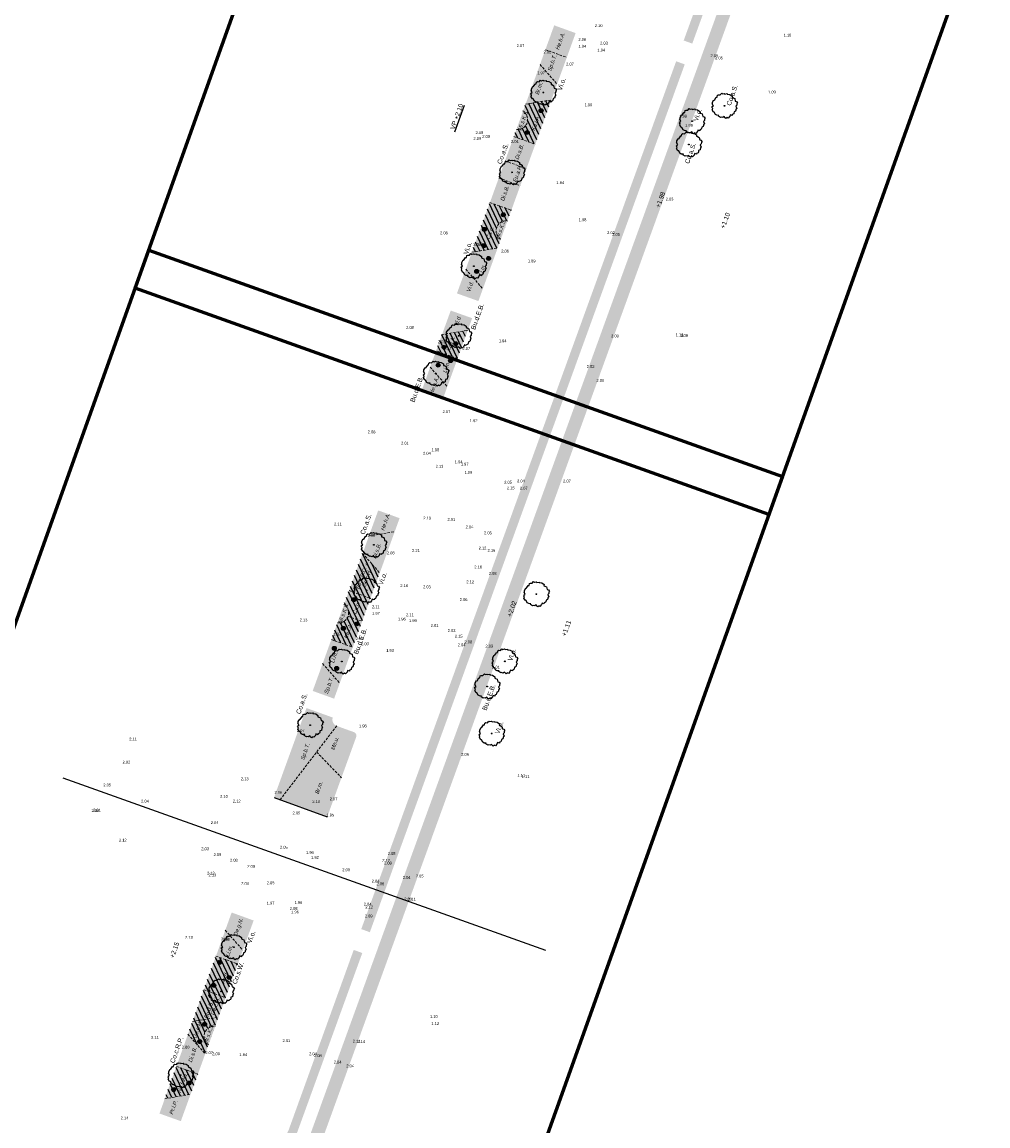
# Model space of a CAD drawing. Header units: metres. Extents: x 132707 to 140183, y 449708 to 457222.
# Tile 7 of 29: x 136446 to 136520, y 453525 to 453610. Entities that reach past the tile are written whole.
import ezdxf

# ---------------------------------------------------------------- set-up
doc = ezdxf.new("R2010")
doc.units = ezdxf.units.M
doc.linetypes.add('DASHED2', pattern=[9.525, 6.35, -3.175])
doc.layers.add('-DR-alg-bladkaders viewports', color=7, linetype='Continuous', lineweight=60)
doc.layers.add('-DR-nw-gr-plantvak-scheiding', color=1, linetype='DASHED2', lineweight=9)
doc.layers.add('-DR-alg-hulplijnen', color=210, linetype='Continuous', plot=False)
for name, color, linetype in [('-DR-bs-txt-hoogtemaat', 253, 'Continuous'), ('-DR-nw-gr-arc-bollen', 10, 'Continuous'), ('-DR-nw-gr-arc-solitaire vaste planten-Aster Nova', 150, 'Continuous'), ('-DR-nw-gr-arc-solitaire vaste planten-Aster Thomsonii', 213, 'Continuous'), ('-DR-nw-gr-arc-solitaire vaste planten-Euphorbia', 21, 'Continuous'), ('-DR-nw-gr-arc-solitaire vaste planten-Pycnantheum', 42, 'Continuous'), ('-DR-nw-gr-solitaire heester', 96, 'Continuous'), ('-DR-nw-gr-text', 2, 'Continuous')]:
    doc.layers.add(name, color=color, linetype=linetype)
doc.layers.add('-DR-nw-gr-arc-beplanting', color=7, linetype='Continuous', true_color=0xabceb2)
doc.layers.add('-DR-nw-gr-arc-gras', color=7, linetype='Continuous', true_color=0x8ebf73)
doc.styles.add('Drong', font='txt', dxfattribs={"height": 1.8})
pattern_1 = [(115.335625, (136636.36562, 453727.95952), (-0.335521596, -0.158855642), [0.09, -0.2812275]), (205.335625, (136636.36562, 453727.95952), (0.158855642, -0.335521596), [0.09, -0.2812275])]
pattern_2 = [(115.33563, (136638.24898, 453727.2865), (-0.2869618, -0.13586457), [])]
pattern_3 = [(115.33563, (136638.24898, 453727.2865), (-0.2869618, -0.13586457), [])]

# ---------------------------------------------------------------- blocks, each defined once
blk = doc.blocks.new('Solitaire heester')
blk.add_lwpolyline([(-1.74, -4.39), (-2.17, -3.93), (-2.48, -4.01), (-2.46, -3.24), (-3.11, -3.27), (-3.94, -2.9), (-3.87, -2.45), (-4.36, -2.18), (-4.24, -1.82), (-3.95, -1.28), (-4.47, -0.92), (-4.5, -0.25), (-4.69, -0.11), (-4.52, 0.79), (-4.17, 0.75), (-4.41, 1.52), (-4.33, 2.13), (-3.64, 2.85), (-3.73, 3.15), (-3.09, 3.94), (-2.46, 3.91), (-2.21, 4.36), (-1.73, 4.2), (-1.54, 3.97), (-0.89, 4.71), (-0.77, 4.61), (-0.25, 4.81), (0.84, 4.58), (0.75, 4.39), (2.04, 4.06), (2.2, 3.75), (2.89, 3.89), (3.19, 3.6), (3.37, 2.95), (4.16, 2.63), (4.07, 2.21), (4.43, 1.72), (4.31, 1.42), (4.76, 0.57), (4.52, 0.55), (4.77, -0.52), (4.52, -1.49), (3.98, -1.68), (4.02, -2.01), (3.93, -2.75), (3.06, -3.31), (3.1, -3.8), (2.65, -4.42), (2.35, -4.23), (1.88, -4.37), (1.33, -4.18), (0.7, -4.79), (0.41, -4.64), (-0.51, -4.75), (-0.85, -4.27), (-1.48, -4.4), (-1.74, -4.39)])
blk.add_circle((0, 0), 0.15)

msp = doc.modelspace()

# ---------------------------------------------------------------- hatches: boundary and pattern name
at = {"layer": '-DR-nw-gr-arc-beplanting'}
h = msp.add_hatch(color=256, dxfattribs=at)
h.dxf.hatch_style = 1
h.paths.add_polyline_path([(136485.867, 453607.804), (136487.514, 453607.213), (136488.191, 453609.081), (136486.546, 453609.678)])
h = msp.add_hatch(color=256, dxfattribs=at)
h.dxf.hatch_style = 1
h.paths.add_polyline_path([(136485.455, 453606.671), (136486.77, 453605.164), (136487.514, 453607.213), (136485.867, 453607.804)])
h = msp.add_hatch(color=256, dxfattribs=at)
h.dxf.hatch_style = 1
h.paths.add_polyline_path([(136484.349, 453603.621), (136486.331, 453603.954), (136486.77, 453605.164), (136485.455, 453606.671)])
h = msp.add_hatch(color=256, dxfattribs=at)
h.dxf.hatch_style = 1
edge = h.paths.add_edge_path()
edge.add_line((136483.64, 453601.668), (136483.447, 453601.134))
edge.add_line((136483.447, 453601.134), (136485.092, 453600.537))
edge.add_line((136485.092, 453600.537), (136486.331, 453603.954))
edge.add_line((136486.331, 453603.954), (136484.349, 453603.621))
edge.add_line((136484.349, 453603.621), (136484.145, 453603.081))
edge.add_arc((136483.734, 453602.431), 0.769, -96.98399, 57.65524, ccw=False)
h = msp.add_hatch(color=256, dxfattribs=at)
h.dxf.hatch_style = 1
h.paths.add_polyline_path([(136483.64, 453601.668, 0.79469), (136484.151, 453603.076)])
h = msp.add_hatch(color=256, dxfattribs=at)
h.dxf.hatch_style = 1
h.paths.add_polyline_path([(136482.767, 453599.261), (136484.414, 453598.669), (136485.092, 453600.537), (136483.447, 453601.134)])
h = msp.add_hatch(color=256, dxfattribs=at)
h.dxf.hatch_style = 1
h.paths.add_polyline_path([(136482.289, 453597.945), (136483.936, 453597.353), (136484.414, 453598.669), (136482.767, 453599.261)])
h = msp.add_hatch(color=256, dxfattribs=at)
h.dxf.hatch_style = 1
h.paths.add_polyline_path([(136481.607, 453596.065), (136483.254, 453595.473), (136483.936, 453597.353), (136482.289, 453597.945)])
h = msp.add_hatch(color=256, dxfattribs=at)
h.dxf.hatch_style = 1
edge = h.paths.add_edge_path()
edge.add_line((136480.219, 453592.239), (136482.202, 453592.573))
edge.add_line((136482.202, 453592.573), (136482.442, 453593.236))
edge.add_arc((136482.853, 453593.885), 0.769, 83.01601, 237.65524, ccw=False)
edge.add_line((136482.947, 453594.648), (136483.254, 453595.473))
edge.add_line((136483.254, 453595.473), (136481.607, 453596.065))
edge.add_line((136481.607, 453596.065), (136480.219, 453592.239))
h = msp.add_hatch(color=256, dxfattribs=at)
h.dxf.hatch_style = 1
edge = h.paths.add_edge_path()
edge.add_line((136482.442, 453593.236), (136482.948, 453594.642))
edge.add_arc((136482.849, 453593.884), 0.765, 82.57082, 237.87732)
h = msp.add_hatch(color=256, dxfattribs=at)
h.dxf.hatch_style = 1
h.paths.add_polyline_path([(136479.747, 453590.938), (136481.062, 453589.432), (136482.202, 453592.573), (136480.219, 453592.239)])
h = msp.add_hatch(color=256, dxfattribs=at)
h.dxf.hatch_style = 1
h.paths.add_polyline_path([(136479.073, 453589.08), (136480.721, 453588.491), (136481.063, 453589.431), (136479.747, 453590.938)])
h = msp.add_hatch(color=256, dxfattribs=at)
h.dxf.hatch_style = 1
h.paths.add_polyline_path([(136477.924, 453585.915), (136479.907, 453586.249), (136480.243, 453587.175), (136478.595, 453587.764)])
h = msp.add_hatch(color=256, dxfattribs=at)
h.dxf.hatch_style = 1
h.paths.add_polyline_path([(136477.473, 453584.671), (136479.118, 453584.074), (136479.907, 453586.249), (136477.924, 453585.915)])
h = msp.add_hatch(color=256, dxfattribs=at)
h.dxf.hatch_style = 1
h.paths.add_polyline_path([(136477.013, 453583.422), (136478.335, 453581.917), (136479.118, 453584.074), (136477.473, 453584.671)])
h = msp.add_hatch(color=256, dxfattribs=at)
h.dxf.hatch_style = 1
h.paths.add_polyline_path([(136476.347, 453581.569), (136477.992, 453580.972), (136478.333, 453581.911), (136477.018, 453583.417)])
h = msp.add_hatch(color=256, dxfattribs=at)
h.dxf.hatch_style = 1
h.paths.add_polyline_path([(136472.31, 453570.442), (136474.292, 453570.775), (136474.667, 453571.809), (136473.023, 453572.407)])
h = msp.add_hatch(color=256, dxfattribs=at)
h.dxf.hatch_style = 1
h.paths.add_polyline_path([(136472.31, 453570.442), (136471.824, 453569.103), (136473.139, 453567.597), (136474.292, 453570.775)])
h = msp.add_hatch(color=256, dxfattribs=at)
h.dxf.hatch_style = 1
h.paths.add_polyline_path([(136471.824, 453569.103), (136470.787, 453566.244), (136472.433, 453565.651), (136473.139, 453567.597)])
h = msp.add_hatch(color=256, dxfattribs=at)
h.dxf.hatch_style = 1
h.paths.add_polyline_path([(136470.787, 453566.244), (136470.398, 453565.174, -0.347595), (136470.704, 453564.27), (136471.79, 453563.879), (136472.433, 453565.651)])
h = msp.add_hatch(color=256, dxfattribs=at)
h.dxf.hatch_style = 1
h.paths.add_polyline_path([(136469.887, 453563.766, 0.79469), (136470.398, 453565.174)])
h = msp.add_hatch(color=256, dxfattribs=at)
h.dxf.hatch_style = 1
h.paths.add_polyline_path([(136469.887, 453563.766), (136469.422, 453562.484), (136471.068, 453561.89), (136471.79, 453563.879), (136470.704, 453564.27, -0.350325)])
h = msp.add_hatch(color=256, dxfattribs=at)
h.dxf.hatch_style = 1
h.paths.add_polyline_path([(136468.753, 453560.638), (136470.068, 453559.132), (136471.068, 453561.89), (136469.422, 453562.484)])
h = msp.add_hatch(color=256, dxfattribs=at)
h.dxf.hatch_style = 1
h.paths.add_polyline_path([(136469.636, 453557.942), (136470.068, 453559.132), (136468.753, 453560.638), (136467.99, 453558.536)])
h = msp.add_hatch(color=256, dxfattribs=at)
h.dxf.hatch_style = 1
h.paths.add_polyline_path([(136465.019, 453550.35), (136465.492, 453550.178), (136469.834, 453555.85, -0.414214), (136469.535, 453556.491), (136467.512, 453557.22)])
h = msp.add_hatch(color=256, dxfattribs=at)
h.dxf.hatch_style = 1
h.paths.add_polyline_path([(136468.295, 453553.84), (136470.199, 453551.871), (136471.33, 453554.988, 0.414214), (136471.15, 453555.373), (136469.834, 453555.85)])
h = msp.add_hatch(color=256, dxfattribs=at)
h.dxf.hatch_style = 1
h.paths.add_polyline_path([(136470.199, 453551.871), (136468.295, 453553.84), (136465.492, 453550.178), (136469.108, 453548.866)])
h = msp.add_hatch(color=256, dxfattribs=at)
h.dxf.hatch_style = 1
h.paths.add_polyline_path([(136462.621, 453538.611), (136463.451, 453540.898), (136461.762, 453541.511), (136461.274, 453540.153)])
h = msp.add_hatch(color=256, dxfattribs=at)
h.dxf.hatch_style = 1
h.paths.add_polyline_path([(136460.559, 453538.16), (136462.239, 453537.558), (136462.621, 453538.611), (136461.274, 453540.153)])
h = msp.add_hatch(color=256, dxfattribs=at)
h.dxf.hatch_style = 1
h.paths.add_polyline_path([(136459.629, 453535.572), (136461.299, 453534.966), (136462.239, 453537.558), (136460.559, 453538.16)])
h = msp.add_hatch(color=256, dxfattribs=at)
h.dxf.hatch_style = 1
h.paths.add_polyline_path([(136458.754, 453533.133), (136460.756, 453533.47), (136461.299, 453534.966), (136459.629, 453535.572)])
h = msp.add_hatch(color=256, dxfattribs=at)
h.dxf.hatch_style = 1
edge = h.paths.add_edge_path()
edge.add_line((136460.756, 453533.47), (136458.752, 453533.133))
edge.add_line((136458.752, 453533.133), (136458.405, 453532.16))
edge.add_line((136458.405, 453532.16), (136459.73, 453530.642))
edge.add_line((136459.73, 453530.642), (136459.987, 453531.349))
edge.add_arc((136460.406, 453531.993), 0.769, 83.20221, 236.91125, ccw=False)
edge.add_line((136460.497, 453532.757), (136460.756, 453533.47))
h = msp.add_hatch(color=256, dxfattribs=at)
h.dxf.hatch_style = 1
h.paths.add_polyline_path([(136460.497, 453532.757, 0.793365), (136459.987, 453531.349)])
h = msp.add_hatch(color=256, dxfattribs=at)
h.dxf.hatch_style = 1
h.paths.add_polyline_path([(136456.217, 453526.066), (136457.857, 453525.479), (136458.602, 453527.534), (136456.624, 453527.202)])
h.paths.add_polyline_path([(136457.517, 453529.689), (136459.17, 453529.098), (136459.73, 453530.642), (136458.405, 453532.16)])
h = msp.add_hatch(color=256, dxfattribs=at)
h.dxf.hatch_style = 1
h.paths.add_polyline_path([(136457.517, 453529.689), (136456.624, 453527.202), (136458.602, 453527.534), (136459.17, 453529.098)])
at = {"layer": '-DR-nw-gr-arc-bollen'}
h = msp.add_hatch(dxfattribs=at)
h.set_pattern_fill('ANSI31', color=256, scale=0.1)
h.set_pattern_definition(pattern_3)
edge = h.paths.add_edge_path()
edge.add_line((136483.64, 453601.668), (136483.447, 453601.134))
edge.add_line((136483.447, 453601.134), (136485.092, 453600.537))
edge.add_line((136485.092, 453600.537), (136486.331, 453603.954))
edge.add_line((136486.331, 453603.954), (136484.349, 453603.621))
edge.add_line((136484.349, 453603.621), (136484.145, 453603.081))
edge.add_arc((136483.734, 453602.431), 0.769, -96.98399, 57.65524, ccw=False)
h = msp.add_hatch(dxfattribs=at)
h.set_pattern_fill('ANSI31', color=256, scale=0.1)
h.set_pattern_definition(pattern_3)
edge = h.paths.add_edge_path()
edge.add_line((136480.219, 453592.239), (136482.202, 453592.573))
edge.add_line((136482.202, 453592.573), (136482.442, 453593.236))
edge.add_arc((136482.853, 453593.885), 0.769, 83.01601, 237.65524, ccw=False)
edge.add_line((136482.947, 453594.648), (136483.254, 453595.473))
edge.add_line((136483.254, 453595.473), (136481.607, 453596.065))
edge.add_line((136481.607, 453596.065), (136480.219, 453592.239))
h = msp.add_hatch(dxfattribs=at)
h.set_pattern_fill('ANSI31', color=256, scale=0.1)
h.set_pattern_definition(pattern_3)
h.paths.add_polyline_path([(136477.473, 453584.671), (136479.118, 453584.074), (136479.907, 453586.249), (136477.924, 453585.915)])
h = msp.add_hatch(dxfattribs=at)
h.set_pattern_fill('ANSI31', color=256, scale=0.1)
h.set_pattern_definition(pattern_2)
h.paths.add_polyline_path([(136471.824, 453569.103), (136470.787, 453566.244), (136472.433, 453565.651), (136473.139, 453567.597)])
h = msp.add_hatch(dxfattribs=at)
h.set_pattern_fill('ANSI31', color=256, scale=0.1)
h.set_pattern_definition(pattern_2)
h.paths.add_polyline_path([(136470.787, 453566.244), (136470.398, 453565.174, -0.347595), (136470.704, 453564.27), (136471.79, 453563.879), (136472.433, 453565.651)])
h = msp.add_hatch(dxfattribs=at)
h.set_pattern_fill('ANSI31', color=256, scale=0.1)
h.set_pattern_definition(pattern_2)
h.paths.add_polyline_path([(136469.887, 453563.766), (136469.422, 453562.484), (136471.068, 453561.89), (136471.79, 453563.879), (136470.704, 453564.27, -0.350325)])
h = msp.add_hatch(dxfattribs=at)
h.set_pattern_fill('ANSI31', color=256, scale=0.1)
h.set_pattern_definition(pattern_2)
h.paths.add_polyline_path([(136459.629, 453535.572), (136461.299, 453534.966), (136462.239, 453537.558), (136460.559, 453538.16)])
h = msp.add_hatch(dxfattribs=at)
h.set_pattern_fill('ANSI31', color=256, scale=0.1)
h.set_pattern_definition(pattern_2)
h.paths.add_polyline_path([(136458.754, 453533.133), (136460.756, 453533.47), (136461.299, 453534.966), (136459.629, 453535.572)])
h = msp.add_hatch(dxfattribs=at)
h.set_pattern_fill('ANSI31', color=256, scale=0.1)
h.set_pattern_definition(pattern_2)
edge = h.paths.add_edge_path()
edge.add_line((136460.756, 453533.47), (136458.752, 453533.133))
edge.add_line((136458.752, 453533.133), (136458.405, 453532.16))
edge.add_line((136458.405, 453532.16), (136459.73, 453530.642))
edge.add_line((136459.73, 453530.642), (136459.987, 453531.349))
edge.add_arc((136460.406, 453531.993), 0.769, 83.20221, 236.91125, ccw=False)
edge.add_line((136460.497, 453532.757), (136460.756, 453533.47))
h = msp.add_hatch(dxfattribs=at)
h.set_pattern_fill('ANSI31', color=256, scale=0.1)
h.set_pattern_definition(pattern_2)
h.paths.add_polyline_path([(136457.517, 453529.689), (136456.624, 453527.202), (136458.602, 453527.534), (136459.17, 453529.098)])
at = {"layer": '-DR-nw-gr-arc-gras', "transparency": 33554687}
h = msp.add_hatch(dxfattribs=at)
h.set_pattern_fill('AGR-BOLLEN', color=256, scale=0.15, pattern_type=2)
h.set_pattern_definition(pattern_1)
edge = h.paths.add_edge_path()
edge.add_arc((11815580.016, -3784284.907), 12424198.771, 160.0566581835, 160.0569484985, ccw=False)
edge.add_line((136455.782, 453494.254), (136455.124, 453494.493))
edge.add_line((136455.124, 453494.493), (136433.813, 453435.768))
edge.add_line((136433.813, 453435.768), (136432.179, 453431.255))
edge.add_line((136432.179, 453431.255), (136431.678, 453429.87))
edge.add_line((136431.678, 453429.87), (136432.336, 453429.631))
edge.add_line((136432.336, 453429.631), (136434.309, 453435.077))
h = msp.add_hatch(dxfattribs=at)
h.set_pattern_fill('AGR-BOLLEN', color=256, scale=0.15, pattern_type=2)
h.set_pattern_definition(pattern_1)
h.paths.add_polyline_path([(136511.533, 453642.04), (136510.511, 453641.602), (136510.274, 453641.501), (136485.763, 453573.95), (136486.703, 453573.609)])
h = msp.add_hatch(dxfattribs=at)
h.set_pattern_fill('AGR-BOLLEN', color=256, scale=0.15, pattern_type=2)
h.set_pattern_definition(pattern_1)
h.paths.add_polyline_path([(136509.014, 453640.961), (136508.133, 453640.584), (136508.03, 453640.302), (136507.689, 453639.362), (136496.888, 453609.595), (136496.547, 453608.655), (136496.496, 453608.514), (136497.154, 453608.275)])
h = msp.add_hatch(dxfattribs=at)
h.set_pattern_fill('AGR-BOLLEN', color=256, scale=0.15, pattern_type=2)
h.set_pattern_definition(pattern_1)
h.paths.add_polyline_path([(136496.574, 453606.677), (136495.916, 453606.916), (136495.865, 453606.775), (136495.524, 453605.835), (136472.114, 453541.318), (136472.114, 453541.318), (136471.773, 453540.378), (136471.722, 453540.237), (136472.38, 453539.998)])
h = msp.add_hatch(dxfattribs=at)
h.set_pattern_fill('AGR-BOLLEN', color=256, scale=0.15, pattern_type=2)
h.set_pattern_definition(pattern_1)
edge = h.paths.add_edge_path()
edge.add_line((136486.703, 453573.609), (136485.763, 453573.95))
edge.add_line((136485.763, 453573.95), (136435.759, 453436.14))
edge.add_arc((149594.405, 448661.534), 13998.101, 160.0567308, 160.2977034)
edge.add_line((136415.794, 453380.756), (136415.289, 453379.344))
edge.add_line((136415.289, 453379.344), (136417.827, 453378.529))
edge.add_line((136417.827, 453378.529), (136420.502, 453386.122))
edge.add_line((136420.502, 453386.122), (136418.987, 453386.702))
edge.add_arc((149703.628, 448622.033), 14113.247, 160.0572266, 160.2691215, ccw=False)
edge.add_line((136436.699, 453435.799), (136486.703, 453573.609))
h = msp.add_hatch(dxfattribs=at)
h.set_pattern_fill('AGR-BOLLEN', color=256, scale=0.15, pattern_type=2)
h.set_pattern_definition(pattern_1)
h.paths.add_polyline_path([(136456.362, 453495.852), (136455.704, 453496.091), (136464.457, 453520.214), (136466.094, 453524.726), (136466.113, 453524.72), (136471.142, 453538.639), (136471.8, 453538.4)])
at = {"layer": '-DR-nw-gr-arc-solitaire vaste planten-Aster Nova'}
h = msp.add_hatch(color=256, dxfattribs=at)
h.dxf.hatch_style = 1
edge = h.paths.add_edge_path()
edge.add_arc((136485.535, 453603.123), 0.15, 0, 360)
h = msp.add_hatch(color=256, dxfattribs=at)
h.dxf.hatch_style = 1
edge = h.paths.add_edge_path()
edge.add_arc((136482.639, 453595.122), 0.15, 0, 360)
h = msp.add_hatch(color=256, dxfattribs=at)
h.dxf.hatch_style = 1
edge = h.paths.add_edge_path()
edge.add_arc((136481.147, 453592.75), 0.15, 0, 360)
h = msp.add_hatch(color=256, dxfattribs=at)
h.dxf.hatch_style = 1
edge = h.paths.add_edge_path()
edge.add_arc((136481.504, 453591.768), 0.15, 0, 360)
h = msp.add_hatch(color=256, dxfattribs=at)
h.dxf.hatch_style = 1
edge = h.paths.add_edge_path()
edge.add_arc((136478.087, 453584.945), 0.15, 0, 360)
h = msp.add_hatch(color=256, dxfattribs=at)
h.dxf.hatch_style = 1
edge = h.paths.add_edge_path()
edge.add_arc((136478.586, 453583.916), 0.15, 0, 360)
h = msp.add_hatch(color=256, dxfattribs=at)
h.dxf.hatch_style = 1
edge = h.paths.add_edge_path()
edge.add_arc((136471.142, 453565.55), 0.15, 0, 360)
h = msp.add_hatch(color=256, dxfattribs=at)
h.dxf.hatch_style = 1
edge = h.paths.add_edge_path()
edge.add_arc((136470.345, 453563.343), 0.15, 0, 360)
at = {"layer": '-DR-nw-gr-arc-solitaire vaste planten-Aster Thomsonii'}
h = msp.add_hatch(color=256, dxfattribs=at)
h.dxf.hatch_style = 1
edge = h.paths.add_edge_path()
edge.add_arc((136459.685, 453532.926), 0.15, 0, 360)
h = msp.add_hatch(color=256, dxfattribs=at)
h.dxf.hatch_style = 1
edge = h.paths.add_edge_path()
edge.add_arc((136457.307, 453527.908), 0.15, 0, 360)
at = {"layer": '-DR-nw-gr-arc-solitaire vaste planten-Euphorbia'}
h = msp.add_hatch(color=256, dxfattribs=at)
h.dxf.hatch_style = 1
edge = h.paths.add_edge_path()
edge.add_arc((136484.472, 453601.446), 0.15, 0, 360)
h = msp.add_hatch(color=256, dxfattribs=at)
h.dxf.hatch_style = 1
edge = h.paths.add_edge_path()
edge.add_arc((136481.177, 453594.001), 0.15, 0, 360)
h = msp.add_hatch(color=256, dxfattribs=at)
h.dxf.hatch_style = 1
edge = h.paths.add_edge_path()
edge.add_arc((136480.585, 453590.771), 0.15, 0, 360)
h = msp.add_hatch(color=256, dxfattribs=at)
h.dxf.hatch_style = 1
edge = h.paths.add_edge_path()
edge.add_arc((136478.987, 453585.212), 0.15, 0, 360)
h = msp.add_hatch(color=256, dxfattribs=at)
h.dxf.hatch_style = 1
edge = h.paths.add_edge_path()
edge.add_arc((136477.631, 453583.572), 0.15, 0, 360)
h = msp.add_hatch(color=256, dxfattribs=at)
h.dxf.hatch_style = 1
edge = h.paths.add_edge_path()
edge.add_arc((136471.388, 453563.693), 0.15, 0, 360)
h = msp.add_hatch(color=256, dxfattribs=at)
h.dxf.hatch_style = 1
edge = h.paths.add_edge_path()
edge.add_arc((136469.651, 453561.813), 0.15, 0, 360)
h = msp.add_hatch(color=256, dxfattribs=at)
h.dxf.hatch_style = 1
edge = h.paths.add_edge_path()
edge.add_arc((136469.832, 453560.268), 0.15, 0, 360)
h = msp.add_hatch(color=256, dxfattribs=at)
h.dxf.hatch_style = 1
edge = h.paths.add_edge_path()
edge.add_arc((136460.84, 453537.688), 0.15, 0, 360)
h = msp.add_hatch(color=256, dxfattribs=at)
h.dxf.hatch_style = 1
edge = h.paths.add_edge_path()
edge.add_arc((136461.575, 453536.516), 0.15, 0, 360)
h = msp.add_hatch(color=256, dxfattribs=at)
h.dxf.hatch_style = 1
edge = h.paths.add_edge_path()
edge.add_arc((136459.311, 453531.596), 0.15, 0, 360)
at = {"layer": '-DR-nw-gr-arc-solitaire vaste planten-Pycnantheum'}
h = msp.add_hatch(color=256, dxfattribs=at)
h.dxf.hatch_style = 1
edge = h.paths.add_edge_path()
edge.add_arc((136460.394, 453535.91), 0.15, 0, 360)
h = msp.add_hatch(color=256, dxfattribs=at)
h.dxf.hatch_style = 1
edge = h.paths.add_edge_path()
edge.add_arc((136458.489, 453528.407), 0.15, 0, 360)

# ---------------------------------------------------------------- linework, layer by layer
at = {"layer": '-DR-alg-bladkaders viewports'}
for points in [[(136568.476, 453755.227), (136503.031, 453572.087), (136454.356, 453589.481), (136519.802, 453772.621)], [(136504.074, 453575.005), (136438.629, 453391.865), (136389.954, 453409.259), (136455.399, 453592.399)]]:
    msp.add_lwpolyline(points, close=True, dxfattribs=at)
at = {"layer": '-DR-alg-hulplijnen', "flags": 128}
msp.add_lwpolyline([(136448.798, 453551.868), (136485.885, 453538.614)], dxfattribs=at)
at = {"layer": '-DR-nw-gr-arc-solitaire vaste planten-Aster Nova'}
for centre in [(136485.535, 453603.123), (136482.639, 453595.122), (136481.147, 453592.75), (136481.504, 453591.768), (136478.087, 453584.945), (136478.586, 453583.916), (136471.142, 453565.55), (136470.345, 453563.343)]:
    msp.add_circle(centre, 0.15, dxfattribs=at)
at = {"layer": '-DR-nw-gr-arc-solitaire vaste planten-Aster Thomsonii'}
for centre in [(136459.685, 453532.926), (136457.307, 453527.908)]:
    msp.add_circle(centre, 0.15, dxfattribs=at)
at = {"layer": '-DR-nw-gr-arc-solitaire vaste planten-Euphorbia'}
for centre in [(136484.472, 453601.446), (136481.177, 453594.001), (136480.585, 453590.771), (136478.987, 453585.212), (136477.631, 453583.572), (136471.388, 453563.693), (136469.651, 453561.813), (136469.832, 453560.268), (136460.84, 453537.688), (136461.575, 453536.516), (136459.311, 453531.596)]:
    msp.add_circle(centre, 0.15, dxfattribs=at)
at = {"layer": '-DR-nw-gr-arc-solitaire vaste planten-Pycnantheum'}
for centre in [(136460.394, 453535.91), (136458.489, 453528.407)]:
    msp.add_circle(centre, 0.15, dxfattribs=at)
at = {"layer": '-DR-nw-gr-plantvak-scheiding', "ltscale": 0.03, "flags": 128}
for points in [[(136485.867, 453607.804), (136487.514, 453607.213)], [(136485.455, 453606.671), (136486.77, 453605.164)], [(136484.349, 453603.621), (136486.331, 453603.954)], [(136483.447, 453601.134), (136485.092, 453600.537)], [(136482.767, 453599.261), (136484.414, 453598.669)], [(136482.289, 453597.945), (136483.936, 453597.353)], [(136481.607, 453596.065), (136483.254, 453595.473)], [(136480.219, 453592.239), (136482.202, 453592.573)], [(136479.747, 453590.938), (136481.063, 453589.431)], [(136477.903, 453585.912), (136479.907, 453586.249)], [(136479.118, 453584.074), (136477.473, 453584.671)], [(136477.013, 453583.422), (136478.334, 453581.909)], [(136472.308, 453570.442), (136474.292, 453570.775)], [(136471.824, 453569.103), (136473.145, 453567.59)], [(136470.787, 453566.244), (136472.433, 453565.651)], [(136470.704, 453564.27), (136471.79, 453563.879)], [(136469.425, 453562.483), (136471.072, 453561.889)], [(136468.747, 453560.645), (136470.068, 453559.132)], [(136469.834, 453555.85), (136465.493, 453550.18)], [(136468.295, 453553.84), (136470.199, 453551.871)], [(136461.274, 453540.153), (136462.621, 453538.611)], [(136460.559, 453538.16), (136462.239, 453537.558)], [(136459.629, 453535.572), (136461.299, 453534.966)], [(136458.752, 453533.133), (136460.756, 453533.47)], [(136458.405, 453532.16), (136459.73, 453530.642)], [(136457.517, 453529.689), (136459.17, 453529.098)], [(136456.618, 453527.201), (136458.602, 453527.534)]]:
    msp.add_lwpolyline(points, dxfattribs=at)
for points in [[(136483.64, 453601.668, 0.8), (136484.145, 453603.081)], [(136482.442, 453593.236, -0.8), (136482.947, 453594.648)], [(136469.886, 453563.766, 0.8), (136470.391, 453565.179)], [(136459.987, 453531.349, -0.793365), (136460.497, 453532.757, -0.793365)]]:
    msp.add_lwpolyline(points, format="xyb", dxfattribs=at)
at = {"flags": 128}
msp.add_lwpolyline([(136465.019, 453550.35), (136469.108, 453548.866)], dxfattribs=at)

# ---------------------------------------------------------------- block references
at = {"layer": '-DR-nw-gr-solitaire heester', "xscale": 0.2, "yscale": 0.2, "zscale": 0.2, "rotation": 70.17551579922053}
for p in [(136485.714, 453604.51), (136499.628, 453603.494), (136497.139, 453602.316), (136496.895, 453600.518), (136483.304, 453598.381), (136480.362, 453591.179), (136479.203, 453585.814), (136477.451, 453582.917), (136472.684, 453569.754), (136472.115, 453566.27), (136485.175, 453565.972), (136470.226, 453560.796), (136482.744, 453560.814), (136481.391, 453558.879), (136467.799, 453555.91), (136481.744, 453555.262), (136461.926, 453538.854), (136460.962, 453535.456), (136457.845, 453529.008)]:
    msp.add_blockref('Solitaire heester', p, dxfattribs=at)

# ---------------------------------------------------------------- texts
at = {"layer": '-DR-bs-txt-hoogtemaat', "style": 'Drong'}
for s, rotation, p in [('%%U VP +2.10', 70.33563, (136478.836, 453601.512)), ('+1.98', 70, (136494.656, 453595.624)), ('+1.10', 70, (136499.636, 453594.029)), ('+2.02', 70.33563, (136483.251, 453564.196)), ('+1.11', 70.33563, (136487.439, 453562.7)), ('+2.15', 70.33563, (136457.325, 453537.975, -1.996))]:
    msp.add_text(s, height=0.36, rotation=rotation, dxfattribs=at).set_placement(p)
at = {"layer": '-DR-bs-txt-hoogtemaat', "color": 253, "char_height": 0.22, "attachment_point": 7, "style": 'Drong'}
for s, insert in [('2.10', (136489.667, 453609.542, 2.099)), ('2.06', (136488.403, 453608.482, 2.059)), ('1.10', (136504.17, 453608.806, 1.098)), ('2.07', (136483.659, 453608.009, 2.066)), ('2.02', (136485.722, 453607.517, 2.023)), ('1.94', (136488.413, 453607.956, 1.936)), ('1.94', (136489.868, 453607.664, 1.937)), ('2.03', (136490.073, 453608.198, 2.028)), ('2.05', (136498.548, 453607.23, 2.049)), ('2.05', (136498.908, 453607.057, 2.052)), ('1.97', (136485.239, 453605.909, 1.973)), ('2.07', (136487.458, 453606.586, 2.071)), ('1.09', (136502.977, 453604.438, 1.094)), ('1.90', (136488.876, 453603.462, 1.902)), ('1.99', (136496.159, 453602.588, 1.986)), ('1.99', (136496.606, 453601.881, 1.986)), ('2.09', (136480.342, 453600.872, 2.089)), ('2.09', (136480.505, 453601.322, 2.094)), ('2.08', (136481.019, 453601.031, 2.077)), ('2.04', (136483.221, 453600.643, 2.042)), ('1.94', (136486.715, 453597.477, 1.937)), ('2.03', (136495.115, 453596.216, 2.025)), ('1.98', (136488.429, 453594.625, 1.98)), ('2.08', (136477.778, 453593.616, 2.081)), ('2.02', (136490.61, 453593.633, 2.021)), ('2.05', (136491.006, 453593.504, 2.046)), ('2.02', (136480.335, 453592.735, 2.02)), ('1.92', (136480.457, 453592.744, 1.922)), ('2.06', (136482.477, 453592.217, 2.057)), ('1.89', (136484.52, 453591.462, 1.894)), ('2.08', (136475.163, 453586.35, 2.082)), ('2.00', (136490.921, 453585.698, 1.995)), ('1.11', (136495.878, 453585.784, 1.105)), ('1.08', (136496.231, 453585.738, 1.083)), ('2.02', (136477.608, 453585.248, 2.022)), ('2.07', (136479.499, 453584.738, 2.074)), ('1.94', (136482.293, 453585.328, 1.942)), ('2.02', (136489.048, 453583.347, 2.015)), ('2.00', (136489.788, 453582.273, 2.004)), ('2.07', (136477.973, 453579.883, 2.068)), ('1.92', (136480.059, 453579.185, 1.922)), ('2.08', (136472.219, 453578.327, 2.08)), ('2.01', (136474.773, 453577.459, 2.01)), ('2.04', (136476.464, 453576.684, 2.037)), ('1.96', (136477.118, 453576.946, 1.96)), ('2.13', (136477.436, 453575.685, 2.133)), ('1.94', (136478.904, 453576.027, 1.938)), ('1.97', (136479.373, 453575.844, 1.974)), ('1.99', (136479.656, 453575.212, 1.986)), ('2.05', (136482.706, 453574.458, 2.045)), ('2.04', (136483.693, 453574.551, 2.039)), ('2.07', (136487.227, 453574.547, 2.066)), ('2.15', (136482.909, 453574.019, 2.145)), ('2.07', (136483.91, 453573.998, 2.066)), ('2.11', (136469.63, 453571.244, 2.111)), ('2.19', (136476.49, 453571.706, 2.19)), ('2.01', (136478.348, 453571.6, 2.013)), ('2.05', (136472.209, 453570.377, 2.05)), ('2.04', (136479.74, 453571.027, 2.039)), ('2.05', (136481.157, 453570.566, 2.053)), ('2.12', (136480.743, 453569.401, 2.123)), ('2.08', (136473.688, 453569.031, 2.076)), ('2.21', (136475.627, 453569.212, 2.206)), ('2.16', (136481.425, 453569.227, 2.162)), ('2.16', (136480.409, 453567.945, 2.155)), ('2.12', (136479.796, 453566.805, 2.124)), ('2.08', (136481.522, 453567.453, 2.076)), ('2.18', (136474.72, 453566.512, 2.182)), ('2.03', (136476.465, 453566.42, 2.031)), ('2.06', (136479.288, 453565.443, 2.057)), ('2.11', (136472.541, 453564.892, 2.106)), ('1.97', (136472.557, 453564.383, 1.967)), ('2.11', (136475.161, 453564.277, 2.111)), ('2.13', (136466.992, 453563.877, 2.125)), ('1.96', (136474.543, 453563.953, 1.956)), ('1.99', (136475.393, 453563.823, 1.992)), ('2.01', (136477.055, 453563.453, 2.012)), ('1.97', (136469.581, 453562.782, 1.968)), ('2.03', (136478.366, 453563.061, 2.029)), ('2.15', (136478.914, 453562.625, 2.154)), ('2.07', (136471.296, 453562.441, 2.072)), ('2.00', (136471.711, 453562.046, 1.996)), ('2.04', (136479.132, 453561.964, 2.035)), ('2.08', (136479.651, 453562.189, 2.078)), ('2.03', (136481.258, 453561.867, 2.028)), ('1.93', (136473.634, 453561.528, 1.933)), ('2.01', (136481.78, 453560.247, 2.005)), ('2.07', (136466.773, 453555.375, 2.073)), ('1.98', (136471.546, 453555.734, 1.976)), ('2.11', (136453.893, 453554.733, 2.11)), ('2.06', (136479.402, 453553.552, 2.064)), ('2.02', (136453.381, 453552.948, 2.015)), ('2.13', (136462.473, 453551.675, 2.128)), ('1.11', (136483.722, 453551.938, 1.11)), ('1.11', (136484.053, 453551.845, 1.107)), ('2.05', (136451.904, 453551.192, 2.05)), ('2.04', (136454.808, 453549.953, 2.042)), ('2.10', (136460.878, 453550.325, 2.097)), ('2.12', (136461.859, 453549.961, 2.115)), ('2.06', (136465.05, 453550.63, 2.06)), ('2.10', (136467.956, 453549.917, 2.095)), ('2.07', (136469.298, 453550.119, 2.074)), ('2.06', (136450.993, 453549.223, 2.057)), ('2.01', (136451.127, 453549.265, 2.012)), ('2.05', (136466.438, 453549.042, 2.049)), ('2.04', (136460.156, 453548.3, 2.037)), ('1.95', (136469.04, 453548.894, 1.951)), ('2.12', (136453.097, 453546.958, 2.118)), ('2.03', (136459.428, 453546.297, 2.025)), ('2.09', (136460.376, 453545.848, 2.088)), ('2.05', (136465.473, 453546.411, 2.048)), ('1.96', (136467.476, 453546.011, 1.964)), ('1.92', (136467.865, 453545.631, 1.92)), ('2.08', (136473.755, 453545.935, 2.077)), ('2.08', (136461.636, 453545.414, 2.083)), ('2.00', (136462.966, 453544.942, 2)), ('2.12', (136473.334, 453545.406, 2.12)), ('2.08', (136473.469, 453545.191, 2.078)), ('2.12', (136459.866, 453544.421, 2.12)), ('2.13', (136459.987, 453544.278, 2.129)), ('2.00', (136470.265, 453544.681, 1.998)), ('2.04', (136474.917, 453544.09, 2.039)), ('2.05', (136475.912, 453544.199, 2.047)), ('2.04', (136462.499, 453543.636, 2.038)), ('2.05', (136464.46, 453543.682, 2.051)), ('2.04', (136472.521, 453543.809, 2.04)), ('2.08', (136472.896, 453543.608, 2.078)), ('2.09', (136475.025, 453542.434, 2.092)), ('2.11', (136475.316, 453542.419, 2.106)), ('1.97', (136464.455, 453542.116, 1.968)), ('2.08', (136466.228, 453541.707, 2.079)), ('1.96', (136466.334, 453541.436, 1.962)), ('1.96', (136466.603, 453542.165, 1.963)), ('2.04', (136471.913, 453542.036, 2.044)), ('2.12', (136472.032, 453541.816, 2.119)), ('2.09', (136471.996, 453541.13, 2.086)), ('2.13', (136458.184, 453539.487, 2.13)), ('2.03', (136460.941, 453539.358, 2.026)), ('1.98', (136461.025, 453539.332, 1.978)), ('1.10', (136477.003, 453533.412, 1.1)), ('1.12', (136477.11, 453532.872, 1.118)), ('2.11', (136455.567, 453531.807, 2.114)), ('2.01', (136465.672, 453531.549, 2.011)), ('2.11', (136471.072, 453531.513, 2.111)), ('2.14', (136471.431, 453531.497, 2.137)), ('2.00', (136457.925, 453531.051, 1.998)), ('2.07', (136459.738, 453530.626, 2.072)), ('2.00', (136460.27, 453530.545, 2.001)), ('1.94', (136462.359, 453530.477, 1.942)), ('2.04', (136467.716, 453530.543, 2.043)), ('2.08', (136468.088, 453530.397, 2.076)), ('2.04', (136469.608, 453529.904, 2.035)), ('2.04', (136470.571, 453529.615, 2.036)), ('2.14', (136453.234, 453525.61, 2.143))]:
    msp.add_mtext(s, dxfattribs=dict(at, insert=insert))
at = {"layer": '-DR-nw-gr-text', "attachment_point": 1, "rotation": 70.33563, "style": 'Drong'}
for s, width, insert, char_height in [('{\\fEurostile|b0|i1|c0|p34;He.h.A.}', 0.96766, (136486.633, 453607.876), 0.3), ('\\pt0.3;{\\fEurostile|b0|i1|c0|p34;Sp.b.T.}', 1.78782, (136486.019, 453606.229, -4.058), 0.3), ('\\pt0.3;{\\fEurostile|b0|i1|c0|p34;Br.m.}', 1.78782, (136485.066, 453604.427), 0.3), ('Vi.o.', 2.13358, (136486.772, 453604.761, -2.029), 0.36), ('Co.a.S.', 2.13358, (136499.761, 453603.593, -2.029), 0.36), ('{\\fEurostile|b0|i1|c0|p34;Mi.s.K.S.}', 0.96766, (136483.732, 453601.667, -2.029), 0.3), ('Vi.o.', 2.13358, (136497.231, 453602.385, -2.029), 0.36), ('\\pt0.3;{\\fEurostile|b0|i1|c0|p34;Ka.i.A.}', 1.78782, (136484.777, 453601.661, -4.058), 0.3), ('Co.a.S.', 2.13358, (136482.147, 453599.102, -2.029), 0.36), ('{\\fEurostile|b0|i1|c0|p34;Di.s.B.}', 0.96766, (136483.522, 453599.444, -2.029), 0.3), ('Co.a.S.', 2.13358, (136496.563, 453599.133, -2.029), 0.36), ('\\pt0.3;{\\fEurostile|b0|i1|c0|p34;Eu.a.R.}', 1.78782, (136483.361, 453597.708, -4.058), 0.3), ('{\\fEurostile|b0|i1|c0|p34;Di.s.B.}', 0.96766, (136482.401, 453596.256, -2.029), 0.3), ('{\\fEurostile|b0|i1|c0|p34;Mi.s.K.S.}', 0.96766, (136482.024, 453593.316, -2.029), 0.3), ('\\pt0.3;{\\fEurostile|b0|i1|c0|p34;Ca.n.}', 1.78782, (136481.302, 453593.333, -4.058), 0.3), ('Vi.o.', 2.13358, (136479.57, 453592.163, -2.029), 0.36), ('\\pt0.3;{\\fEurostile|b0|i1|c0|p34;Li.m.}', 1.78782, (136480.713, 453590.533, -4.058), 0.3), ('\\pt0.3;{\\fEurostile|b0|i1|c0|p34;Vi.d.}', 1.78782, (136479.79, 453589.272, -4.058), 0.3), ('Bu.d.E.B.', 2.13358, (136480.122, 453586.375, -2.029), 0.36), ('\\pt0.3;{\\fEurostile|b0|i1|c0|p34;Vi.d.}', 1.78782, (136478.851, 453586.644, -4.058), 0.3), ('\\pt0.3;{\\fEurostile|b0|i1|c0|p34;Ka.i.A.}', 1.78782, (136478.262, 453584.706, -4.058), 0.3), ('\\pt0.3;{\\fEurostile|b0|i1|c0|p34;Li.m.}', 1.78782, (136477.969, 453583.057, -1.97), 0.3), ('Bu.d.E.B.', 2.13358, (136475.46, 453580.804, -2.029), 0.36), ('{\\fEurostile|b0|i1|c0|p34;He.h.A.}', 0.96766, (136476.945, 453581.41), 0.3), ('Co.a.S.', 2.13358, (136471.624, 453570.637, -2.029), 0.36), ('{\\fEurostile|b0|i1|c0|p34;He.h.A.}', 0.96766, (136473.202, 453570.937), 0.3), ('\\pt0.3;{\\fEurostile|b0|i1|c0|p34;Di.s.B.}', 1.78782, (136472.57, 453568.78, -4.058), 0.3), ('{\\fEurostile|b0|i1|c0|p34;Bu.d.B.C. +}', 2.25419, (136471.287, 453566.426), 0.3), ('{\\fEurostile|b0|i1|c0|p34;Ge.c.H.}', 0.96766, (136471.761, 453566.583, -2.029), 0.3), ('Vi.o.', 2.13358, (136473.022, 453566.764, -2.029), 0.36), ('{\\fEurostile|b0|i1|c0|p34;Mi.s.K.S.}', 0.96766, (136469.943, 453563.793, -2.029), 0.3), ('\\pt0.3;{\\fEurostile|b0|i1|c0|p34;Ca.n.}', 1.78782, (136471.041, 453564.501, -4.058), 0.3), ('\\pt0.3;{\\fEurostile|b0|i1|c0|p34;Ka.i.A.}', 1.78782, (136470.376, 453562.639, -4.058), 0.3), ('Bu.d.E.B.', 2.13358, (136471.117, 453561.433, -2.029), 0.36), ('\\pt0.3;{\\fEurostile|b0|i1|c0|p34;Li.m.}', 1.78782, (136469.337, 453560.763, -1.97), 0.3), ('Vi.o.', 2.13358, (136482.965, 453560.906, -2.029), 0.36), ('\\pt0.3;{\\fEurostile|b0|i1|c0|p34;Sp.b.T.}', 1.78782, (136468.86, 453558.396, -4.058), 0.3), ('Bu.d.E.B.', 2.13358, (136480.999, 453557.12, -2.029), 0.36), ('Co.a.S.', 2.13358, (136466.696, 453556.846, -2.029), 0.36), ('Vi.o.', 2.13358, (136481.978, 453555.314, -2.029), 0.36), ('\\pt0.3;{\\fEurostile|b0|i1|c0|p34;Sp.b.T.}', 1.78782, (136467.041, 453553.307, -4.058), 0.3), ('\\pt0.3;{\\fEurostile|b0|i1|c0|p34;Me.u.}', 1.78782, (136469.371, 453554.08, -4.058), 0.3), ('\\pt0.3;{\\fEurostile|b0|i1|c0|p34;Br.m.}', 1.78782, (136468.155, 453550.697), 0.3), ('{\\fEurostile|b0|i1|c0|p34;De.g.N.}', 0.96766, (136461.898, 453539.796, -2.029), 0.3), ('Vi.o.', 2.13358, (136462.926, 453539.224, -2.029), 0.36), ('\\pt0.3;{\\fEurostile|b0|i1|c0|p34;Li.m.}', 1.78782, (136461.276, 453538.205, -1.97), 0.3), ('Co.s.W.', 2.13358, (136461.788, 453536.087, -2.029), 0.36), ('{\\fEurostile|b0|i1|c0|p34;As.d.}', 0.96766, (136460.924, 453536.109, -2.029), 0.3), ('{\\fEurostile|b0|i1|c0|p34;Bu.d.B.C. +}', 2.07905, (136459.634, 453533.446), 0.3), ('{\\fEurostile|b0|i1|c0|p34;Ge.c.H.}', 0.96766, (136460.139, 453533.718, -2.029), 0.3), ('{\\fEurostile|b0|i1|c0|p34;Ge.c.H.}', 0.96766, (136458.759, 453531.912, -2.029), 0.3), ('{\\fEurostile|b0|i1|c0|p34;Mi.s.K.S.}', 0.96766, (136459.589, 453531.483, -2.029), 0.3), ('Co.c.R.P.', 2.13358, (136457.013, 453530.023, -2.029), 0.36), ('{\\fEurostile|b0|i1|c0|p34;Di.s.B.}', 0.96766, (136458.416, 453530.083, -2.029), 0.3), ('\\pt0.3;{\\fEurostile|b0|i1|c0|p34;Ne.f.W.L.}', 1.78782, (136457.573, 453527.739, -4.058), 0.3), ('{\\fEurostile|b0|i1|c0|p34;Pr.l.P.}', 0.96766, (136456.962, 453526.074, -2.029), 0.3)]:
    msp.add_mtext_dynamic_manual_height_columns(s, width=width, gutter_width=1.8, heights=[0], dxfattribs=dict(at, insert=insert, char_height=char_height))

doc.saveas('drawing.dxf')
